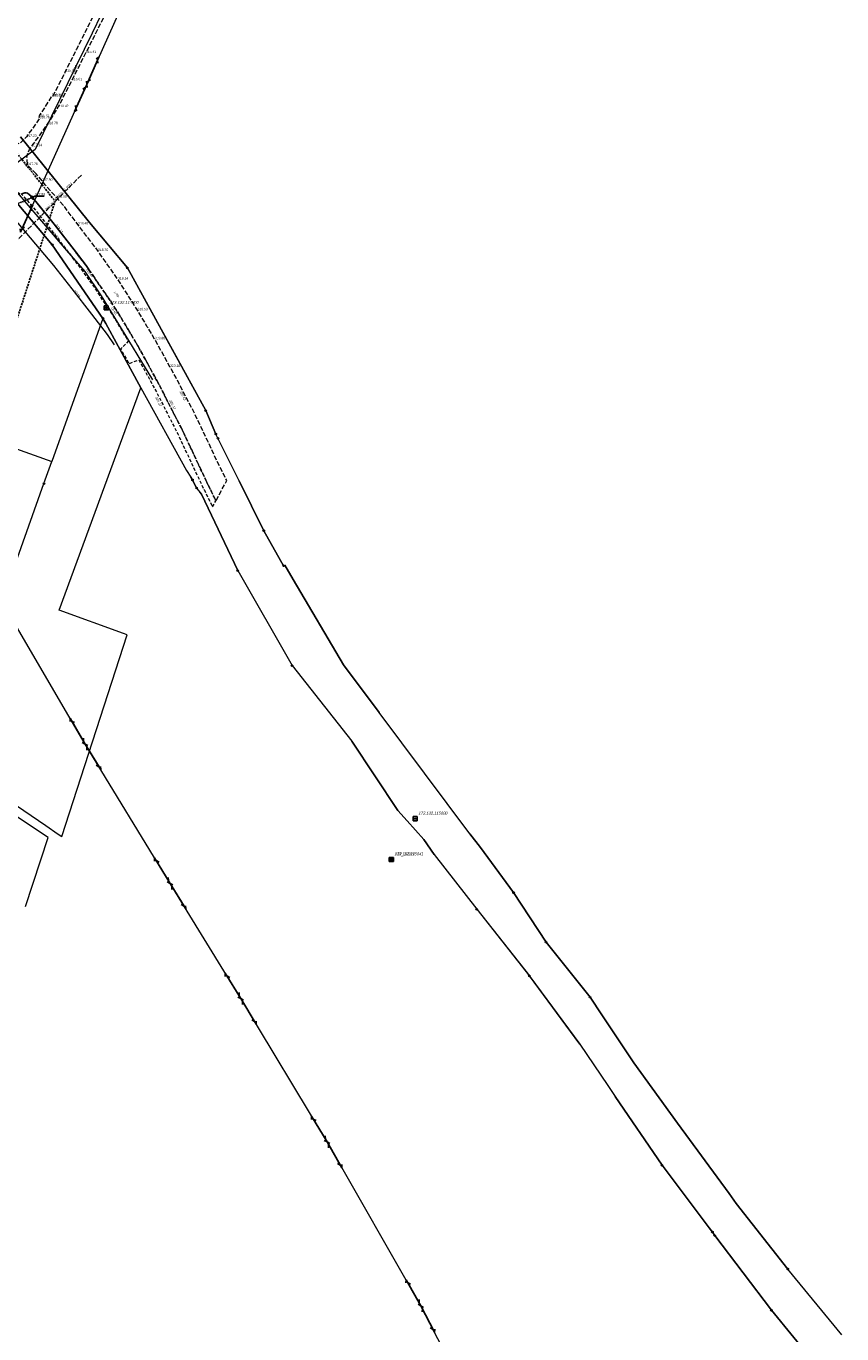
# Model space of a CAD drawing. Header units: metres. Extents: x 7423100 to 7429434, y 5527887 to 5533362.
# Tile 40 of 43: x 7427388 to 7427640, y 5531505 to 5531908. Entities that reach past the tile are written whole.
import ezdxf
from ezdxf.enums import TextEntityAlignment as Align

# ---------------------------------------------------------------- set-up
doc = ezdxf.new("R2010")
doc.units = ezdxf.units.M
doc.header["$MEASUREMENT"] = 0
for name, pattern in [('1.0_0.5', [1.5, 1, -0.5]), ('1.5_0.5', [2, 1.5, -0.5]), ('2', [0.9, 0.6, -0.3]), ('219-500', [0]), ('sutp_500', [0])]:
    doc.linetypes.add(name, pattern=pattern)
doc.layers.get('0').update_dxf_attribs({"color": 2, "linetype": 'CONTINUOUS', "lineweight": 5})
for name, color, linetype in [('202-punkt graniczny', 7, 'CONTINUOUS'), ('203-punkt graniczny', 7, 'CONTINUOUS'), ('217-kontur klasyfikacyjny', 7, 'CONTINUOUS'), ('218-kontur użytku gruntowego', 7, 'CONTINUOUS'), ('219-działka ewidencyjna', 7, 'CONTINUOUS'), ('chodnik', 7, 'CONTINUOUS'), ('chodnik-Atr17', 7, 'CONTINUOUS'), ('jezdnia', 7, 'CONTINUOUS'), ('jezdnia-Atr17', 7, 'CONTINUOUS'), ('kratka ściekowa', 7, 'CONTINUOUS'), ('krawężnik', 7, 'CONTINUOUS'), ('pikieta sztuczna', 7, 'CONTINUOUS'), ('pikieta sztuczna-Atr2', 7, 'CONTINUOUS'), ('przewód gazowy', 7, 'CONTINUOUS'), ('przewód gazowy-Atr1', 7, 'CONTINUOUS'), ('przewód kanalizacyjny', 7, 'CONTINUOUS'), ('przewód kanalizacyjny-Atr1', 7, 'CONTINUOUS'), ('przewód telekomunikacyjny napowietrzny', 7, 'CONTINUOUS'), ('przewód wodociągowy - ob. projektowany', 7, 'CONTINUOUS'), ('przewód wodociągowy - ob. projektowany-Atr1', 7, 'CONTINUOUS'), ('rzedna', 7, 'CONTINUOUS'), ('rzedna-Atr2', 7, 'CONTINUOUS'), ('Szczegółowa osnowa geodezyjna pozioma', 7, 'CONTINUOUS'), ('Szczegółowa osnowa geodezyjna pozioma-Atr103', 7, 'CONTINUOUS'), ('Zakres', 7, 'CONTINUOUS')]:
    doc.layers.add(name, color=color, linetype=linetype)
doc.styles.get("Standard").update_dxf_attribs({"font": 'Working1250.shx', "width": 0.75})

# ---------------------------------------------------------------- blocks, each defined once
blk = doc.blocks.new('203')
at = {"linetype": 'Continuous', "lineweight": 0}
h = blk.add_hatch(color=0, dxfattribs=at)
edge = h.paths.add_edge_path()
edge.add_arc((0, 0), 0.045, 0, 360)
blk = doc.blocks.new('202')
at = {"color": 0, "linetype": 'Continuous', "lineweight": 0}
blk.add_circle((0, 0), 0.25, dxfattribs=at)
blk = doc.blocks.new('US05')
at = {"color": 0, "linetype": 'Continuous', "lineweight": 13}
for p, q in [((-0.525, -0.25), (-0.525, 0.25)), ((-0.525, 0.25), (-0.175, 0.25)), ((-0.175, -0.25), (-0.175, 0.25)), ((-0.175, 0.25), (0.175, 0.25)), ((0.175, -0.25), (0.175, 0.25)), ((0.175, 0.25), (0.525, 0.25)), ((0.525, -0.25), (0.525, 0.25)), ((-0.525, -0.25), (-0.175, -0.25)), ((-0.175, -0.25), (0.175, -0.25)), ((0.175, -0.25), (0.525, -0.25))]:
    blk.add_line(p, q, dxfattribs=at)
blk = doc.blocks.new('PW01')
at = {"linetype": 'Continuous', "lineweight": 13}
h = blk.add_hatch(color=0, dxfattribs=at)
edge = h.paths.add_edge_path()
edge.add_arc((0, 0), 0.045, 0, 360)
blk = doc.blocks.new('SUTP')
at = {"color": 0, "linetype": 'Continuous'}
for p, q in [((0, 0), (0.866, 0.5)), ((0, 0), (9.232, 0)), ((1.866, -0.5), (1, 0)), ((7.366, -0.5), (8.232, 0)), ((9.232, 0), (8.366, 0.5))]:
    blk.add_line(p, q, dxfattribs=at)
blk = doc.blocks.new('OSSP')
at = {"color": 0}
for p, q in [((-0.626, 0.625), (-0.626, -0.625)), ((-0.626, 0.625), (-0.626, -0.625)), ((0.624, 0.625), (-0.626, 0.625)), ((0.624, 0.625), (-0.626, 0.625)), ((0.3, 0), (-0.3, 0)), ((0.3, 0), (-0.3, 0)), ((0, -0.3), (0, 0.3)), ((0, -0.3), (0, 0.3)), ((0.624, -0.625), (0.624, 0.625)), ((0.624, -0.625), (0.624, 0.625)), ((-0.626, -0.625), (0.624, -0.625)), ((-0.626, -0.625), (0.624, -0.625))]:
    blk.add_line(p, q, dxfattribs=at)

msp = doc.modelspace()

# ---------------------------------------------------------------- linework, layer by layer
at = {"layer": '217-kontur klasyfikacyjny', "color": 92, "linetype": 'Continuous', "lineweight": 18, "flags": 128}
for points in [[(7427396.16, 5531840.76), (7427385.31, 5531853.66)], [(7427411.8, 5531818.06), (7427396.16, 5531840.76)], [(7427412.67, 5531816.51), (7427411.8, 5531818.06)], [(7427420.3, 5531802.44), (7427412.67, 5531816.51)], [(7427423.5, 5531796.57), (7427420.3, 5531802.44)], [(7427398.28, 5531728), (7427423.5, 5531796.57)], [(7427418.16, 5531720.8), (7427398.28, 5531728)], [(7427399.12, 5531658.12), (7427419.29, 5531720.39)], [(7427419.29, 5531720.39), (7427418.16, 5531720.8)], [(7427394.88, 5531657.88), (7427363.63, 5531678.56)], [(7427377.9, 5531672.57), (7427394.12, 5531661.53)], [(7427394.12, 5531661.53), (7427398.01, 5531658.88)], [(7427387.89, 5531636.55), (7427394.88, 5531657.88)], [(7427398.01, 5531658.88), (7427399.12, 5531658.12)]]:
    msp.add_lwpolyline(points, dxfattribs=at)
at = {"layer": '218-kontur użytku gruntowego', "color": 3, "linetype": 'Continuous', "lineweight": 18, "flags": 128}
for points in [[(7427390.66, 5531868.73), (7427386.35, 5531874.05)], [(7427407.67, 5531847.68), (7427390.66, 5531868.73)], [(7427385.31, 5531853.66), (7427396.16, 5531840.76)], [(7427396.16, 5531840.76), (7427385.31, 5531853.66)], [(7427419.34, 5531833.62), (7427407.67, 5531847.68)], [(7427396.16, 5531840.76), (7427411.8, 5531818.06)], [(7427411.8, 5531818.06), (7427396.16, 5531840.76)], [(7427431.58, 5531811.33), (7427419.34, 5531833.62)], [(7427411.8, 5531818.06), (7427412.67, 5531816.51)], [(7427412.67, 5531816.51), (7427411.8, 5531818.06)], [(7427412.67, 5531816.51), (7427420.3, 5531802.44)], [(7427420.3, 5531802.44), (7427412.67, 5531816.51)], [(7427443.52, 5531789.59), (7427431.58, 5531811.33)], [(7427420.3, 5531802.44), (7427423.5, 5531796.57)], [(7427423.5, 5531796.57), (7427420.3, 5531802.44)], [(7427398.28, 5531728), (7427423.5, 5531796.57)], [(7427423.5, 5531796.57), (7427437.61, 5531771.1)], [(7427446.63, 5531782.36), (7427443.52, 5531789.59)], [(7427447.28, 5531781.05), (7427446.63, 5531782.36)], [(7427453.81, 5531767.89), (7427447.28, 5531781.05)], [(7427437.61, 5531771.1), (7427438.87, 5531769.09)], [(7427438.87, 5531769.09), (7427439.43, 5531768.21)], [(7427439.43, 5531768.21), (7427440.7, 5531765.69)], [(7427461.43, 5531752.53), (7427453.81, 5531767.89)], [(7427440.7, 5531765.69), (7427441.73, 5531764.44)], [(7427441.73, 5531764.44), (7427442.23, 5531763.84)], [(7427442.23, 5531763.84), (7427453.38, 5531740.22)], [(7427467.55, 5531741.7), (7427461.43, 5531752.53)], [(7427467.71, 5531741.43), (7427467.55, 5531741.7)], [(7427467.93, 5531741.85), (7427467.71, 5531741.43)], [(7427470.49, 5531737.51), (7427467.93, 5531741.85)], [(7427453.38, 5531740.22), (7427470.16, 5531710.87)], [(7427485.99, 5531711.14), (7427470.49, 5531737.51)], [(7427418.16, 5531720.8), (7427398.28, 5531728)], [(7427399.12, 5531658.12), (7427419.29, 5531720.39)], [(7427419.29, 5531720.39), (7427418.16, 5531720.8)], [(7427470.16, 5531710.87), (7427488.64, 5531687.53)], [(7427497.01, 5531696.39), (7427485.99, 5531711.14)], [(7427525.05, 5531659), (7427497.01, 5531696.39)], [(7427488.64, 5531687.53), (7427502.79, 5531666.21)], [(7427394.88, 5531657.88), (7427363.63, 5531678.56)], [(7427377.9, 5531672.57), (7427394.12, 5531661.53)], [(7427502.79, 5531666.21), (7427505.7, 5531663.02)], [(7427394.12, 5531661.53), (7427398.01, 5531658.88)], [(7427505.7, 5531663.02), (7427510.8, 5531657.2)], [(7427387.89, 5531636.55), (7427394.88, 5531657.88)], [(7427398.01, 5531658.88), (7427399.12, 5531658.12)], [(7427510.8, 5531657.2), (7427514.02, 5531652.59)], [(7427528.26, 5531654.73), (7427525.05, 5531659)], [(7427538.51, 5531640.84), (7427528.26, 5531654.73)], [(7427514.02, 5531652.59), (7427527.15, 5531635.68)], [(7427548.54, 5531625.55), (7427538.51, 5531640.84)], [(7427527.15, 5531635.68), (7427543.55, 5531614.92)], [(7427562.12, 5531608.55), (7427548.54, 5531625.55)], [(7427543.55, 5531614.92), (7427558.94, 5531594.02)], [(7427565.71, 5531603.15), (7427562.12, 5531608.55)], [(7427575.6, 5531588.31), (7427565.71, 5531603.15)], [(7427558.94, 5531594.02), (7427567.6, 5531581.29)], [(7427589.15, 5531569.7), (7427575.6, 5531588.31)], [(7427567.6, 5531581.29), (7427569.88, 5531577.94)], [(7427569.88, 5531577.94), (7427584.33, 5531556.67)], [(7427605.01, 5531547.93), (7427589.15, 5531569.7)], [(7427584.33, 5531556.67), (7427597.58, 5531539.1)], [(7427607.25, 5531544.91), (7427605.01, 5531547.93)], [(7427623.16, 5531524.65), (7427607.25, 5531544.91)], [(7427597.58, 5531539.1), (7427599.89, 5531536.04)], [(7427599.89, 5531536.04), (7427600.58, 5531534.99)], [(7427600.58, 5531534.99), (7427618.1, 5531511.92)], [(7427639.83, 5531504.35), (7427623.16, 5531524.65)], [(7427618.1, 5531511.92), (7427631.88, 5531495.04)]]:
    msp.add_lwpolyline(points, dxfattribs=at)
at = {"layer": '219-działka ewidencyjna', "color": 7, "linetype": '219-500', "lineweight": 18, "flags": 128}
for points in [[(7427386.35, 5531874.05), (7427390.66, 5531868.73)], [(7427390.66, 5531868.73), (7427407.67, 5531847.68)], [(7427385.31, 5531853.66), (7427396.16, 5531840.76)], [(7427407.67, 5531847.68), (7427419.34, 5531833.62)], [(7427396.16, 5531840.76), (7427411.8, 5531818.06)], [(7427419.34, 5531833.62), (7427443.52, 5531789.59)], [(7427411.8, 5531818.06), (7427396.02, 5531773.91)], [(7427412.67, 5531816.51), (7427411.8, 5531818.06)], [(7427412.67, 5531816.51), (7427420.3, 5531802.44)], [(7427420.3, 5531802.44), (7427423.5, 5531796.57)], [(7427423.5, 5531796.57), (7427437.61, 5531771.1)], [(7427357.45, 5531787.7), (7427396.02, 5531773.91)], [(7427443.52, 5531789.59), (7427446.63, 5531782.36)], [(7427447.28, 5531781.05), (7427446.63, 5531782.36)], [(7427453.81, 5531767.89), (7427447.28, 5531781.05)], [(7427393.58, 5531767.07), (7427396.02, 5531773.91)], [(7427437.61, 5531771.1), (7427438.87, 5531769.09)], [(7427375.44, 5531716.25), (7427393.58, 5531767.07)], [(7427439.43, 5531768.21), (7427438.87, 5531769.09)], [(7427440.7, 5531765.69), (7427439.43, 5531768.21)], [(7427453.81, 5531767.89), (7427461.43, 5531752.53)], [(7427440.7, 5531765.69), (7427441.73, 5531764.44)], [(7427442.23, 5531763.84), (7427441.73, 5531764.44)], [(7427453.38, 5531740.22), (7427442.23, 5531763.84)], [(7427461.43, 5531752.53), (7427467.55, 5531741.7)], [(7427467.55, 5531741.7), (7427467.71, 5531741.43)], [(7427467.93, 5531741.85), (7427467.71, 5531741.43)], [(7427467.93, 5531741.85), (7427470.49, 5531737.51)], [(7427453.38, 5531740.22), (7427470.16, 5531710.87)], [(7427470.49, 5531737.51), (7427485.99, 5531711.14)], [(7427470.16, 5531710.87), (7427488.64, 5531687.53)], [(7427485.99, 5531711.14), (7427497.01, 5531696.39)], [(7427525.05, 5531659), (7427497.01, 5531696.39)], [(7427502.79, 5531666.21), (7427488.64, 5531687.53)], [(7427505.7, 5531663.02), (7427502.79, 5531666.21)], [(7427510.8, 5531657.2), (7427505.7, 5531663.02)], [(7427514.02, 5531652.59), (7427510.8, 5531657.2)], [(7427525.05, 5531659), (7427528.26, 5531654.73)], [(7427528.26, 5531654.73), (7427538.51, 5531640.84)], [(7427514.02, 5531652.59), (7427527.15, 5531635.68)], [(7427538.51, 5531640.84), (7427548.54, 5531625.55)], [(7427527.15, 5531635.68), (7427543.39, 5531615.1)], [(7427548.54, 5531625.55), (7427562.12, 5531608.55)], [(7427558.94, 5531594.02), (7427543.39, 5531615.1)], [(7427562.12, 5531608.55), (7427565.71, 5531603.15)], [(7427565.71, 5531603.15), (7427575.6, 5531588.31)], [(7427558.94, 5531594.02), (7427567.6, 5531581.29)], [(7427575.6, 5531588.31), (7427589.15, 5531569.7)], [(7427567.6, 5531581.29), (7427569.88, 5531577.94)], [(7427584.33, 5531556.67), (7427569.88, 5531577.94)], [(7427589.15, 5531569.7), (7427605.01, 5531547.93)], [(7427599.89, 5531536.04), (7427584.33, 5531556.67)], [(7427605.01, 5531547.93), (7427607.25, 5531544.91)], [(7427607.25, 5531544.91), (7427623.16, 5531524.65)], [(7427600.58, 5531534.99), (7427599.89, 5531536.04)], [(7427618.1, 5531511.92), (7427600.58, 5531534.99)], [(7427639.83, 5531504.35), (7427623.16, 5531524.65)], [(7427631.88, 5531495.04), (7427618.1, 5531511.92)]]:
    msp.add_lwpolyline(points, dxfattribs=at)
at = {"layer": 'chodnik', "color": 7, "linetype": '1.0_0.5', "lineweight": 18, "flags": 128}
msp.add_lwpolyline([(7427412.34, 5531822.63), (7427412.56, 5531822.42), (7427414.68, 5531819.14), (7427417.21, 5531815.02), (7427419.62, 5531811.01), (7427417.24, 5531808.55), (7427419.84, 5531804.1), (7427422.88, 5531805.28), (7427425.7, 5531800.06), (7427425.71, 5531800.13), (7427426.2, 5531799.17), (7427427.31, 5531797.09), (7427428.63, 5531794.69), (7427434.85, 5531782.46), (7427440.45, 5531770.51), (7427443.08, 5531765.02), (7427445.65, 5531759.87), (7427446.66, 5531761.74), (7427444.28, 5531766.57), (7427441.27, 5531772.92), (7427436.56, 5531783.03), (7427431.94, 5531792.03), (7427429.22, 5531797.4), (7427425.87, 5531803.59), (7427423.88, 5531807.19), (7427421.94, 5531810.64), (7427418.85, 5531815.82), (7427416.21, 5531820.12), (7427414.03, 5531823.52), (7427411, 5531827.89), (7427410.03, 5531829.37), (7427407.75, 5531832.65), (7427407, 5531833.72), (7427406.58, 5531834.32), (7427402.92, 5531839.18), (7427396.77, 5531847.09), (7427395.49, 5531848.72), (7427391.06, 5531854.12), (7427389.7, 5531855.66), (7427388.99, 5531856.32), (7427388.53, 5531856.66), (7427388.02, 5531856.83), (7427387.65, 5531856.79), (7427387.03, 5531856.57), (7427386.65, 5531856.39), (7427389.38, 5531853.32), (7427394.01, 5531847.61), (7427401.32, 5531838.18), (7427405.1, 5531833.19), (7427409.5, 5531827.05)], close=True, dxfattribs=at)
at = {"layer": 'jezdnia', "color": 7, "linetype": '1.5_0.5', "lineweight": 18, "flags": 128}
msp.add_lwpolyline([(7427391.16, 5531862.62), (7427388.54, 5531865.38), (7427388.33, 5531867.89), (7427388.64, 5531869.13), (7427389.09, 5531870.16), (7427389.84, 5531871.18), (7427394.72, 5531877.99), (7427398.01, 5531883.25), (7427402.22, 5531891.54), (7427406.53, 5531899.96), (7427412.27, 5531911.43), (7427418, 5531922.99), (7427424.88, 5531937.76), (7427427.24, 5531942.93), (7427430.61, 5531949.26), (7427432.92, 5531953.53), (7427436.82, 5531960.04), (7427439.82, 5531964.76), (7427444.62, 5531972.05), (7427447.15, 5531975.28), (7427449.71, 5531977.98), (7427451.62, 5531979.68), (7427454.02, 5531981.2), (7427455.28, 5531981.51), (7427459.02, 5531981.41), (7427464.8, 5531980.88), (7427465.34, 5531983.89), (7427455.25, 5531984.8), (7427454.65, 5531985.3), (7427454.5, 5531987.08), (7427451.2, 5531988.6), (7427449.01, 5531982.88), (7427447.44, 5531980.53), (7427443.52, 5531975.9), (7427440.98, 5531972.32), (7427437.77, 5531967.14), (7427434.44, 5531961.91), (7427431.61, 5531957.18), (7427427.21, 5531949.47), (7427426.05, 5531949.29), (7427422.44, 5531942.4), (7427422.69, 5531941.57), (7427422.57, 5531940.09), (7427415.89, 5531925.64), (7427409.51, 5531912.78), (7427403.6, 5531901.08), (7427400.18, 5531894.21), (7427396.27, 5531886.57), (7427395.98, 5531886.64), (7427391.98, 5531880.31), (7427392.24, 5531879.8), (7427388.18, 5531874.07), (7427386.25, 5531872.15), (7427384.53, 5531871.51), (7427382.85, 5531871.76), (7427371.69, 5531885.46), (7427364.97, 5531893.89), (7427362.06, 5531888), (7427359.73, 5531887.23), (7427363.48, 5531882.13), (7427364.2, 5531879.2), (7427372.01, 5531869.66), (7427370.77, 5531868.51), (7427370.56, 5531866.56), (7427368.8, 5531865.44), (7427369.76, 5531864.52), (7427373.57, 5531860.79), (7427377.86, 5531856.68), (7427379.75, 5531859.89), (7427386.65, 5531856.39), (7427387.03, 5531856.57), (7427387.65, 5531856.79), (7427388.02, 5531856.83), (7427388.53, 5531856.66), (7427388.99, 5531856.32), (7427389.7, 5531855.66), (7427391.06, 5531854.12), (7427395.49, 5531848.72), (7427396.77, 5531847.09), (7427402.92, 5531839.18), (7427406.58, 5531834.32), (7427407, 5531833.72), (7427407.75, 5531832.65), (7427410.03, 5531829.37), (7427411, 5531827.89), (7427414.03, 5531823.52), (7427416.21, 5531820.12), (7427418.85, 5531815.82), (7427421.94, 5531810.64), (7427423.88, 5531807.19), (7427425.87, 5531803.59), (7427429.22, 5531797.4), (7427431.94, 5531792.03), (7427436.56, 5531783.03), (7427441.27, 5531772.92), (7427444.28, 5531766.57), (7427446.66, 5531761.74), (7427450.02, 5531767.98), (7427447.07, 5531773.85), (7427444.05, 5531780.33), (7427439.52, 5531789.87), (7427438.2, 5531792.22), (7427436.32, 5531795.94), (7427434.25, 5531799.95), (7427432.48, 5531803.07), (7427427.8, 5531811.6), (7427425.48, 5531815.48), (7427422.47, 5531820.55), (7427416.43, 5531830.03), (7427410.28, 5531838.82), (7427404.04, 5531847.03), (7427399.72, 5531852.75), (7427397.46, 5531855.32), (7427394.1, 5531859.15), (7427393.06, 5531860.52)], close=True, dxfattribs=at)
at = {"layer": 'krawężnik', "color": 7, "linetype": 'Continuous', "lineweight": 25, "flags": 128}
msp.add_lwpolyline([(7427386.65, 5531856.39), (7427387.03, 5531856.57), (7427387.65, 5531856.79), (7427388.02, 5531856.83), (7427388.53, 5531856.66), (7427388.99, 5531856.32), (7427389.7, 5531855.66), (7427391.06, 5531854.12), (7427395.49, 5531848.72), (7427396.77, 5531847.09), (7427402.92, 5531839.18), (7427406.58, 5531834.32), (7427407, 5531833.72), (7427407.75, 5531832.65)], dxfattribs=at)
at = {"layer": 'przewód gazowy', "color": 52, "linetype": 'Continuous', "lineweight": 18, "flags": 128}
msp.add_lwpolyline([(7427364.94, 5531811.34), (7427368.18, 5531818.11), (7427373.93, 5531831.9), (7427375.38, 5531836.18), (7427381.84, 5531851.86), (7427389.28, 5531842.92), (7427396.48, 5531834.37), (7427402.22, 5531827.18), (7427408.26, 5531819.35), (7427413.1, 5531813.1), (7427415.25, 5531809.9)], dxfattribs=at)
at = {"layer": 'przewód kanalizacyjny', "color": 34, "linetype": 'Continuous', "lineweight": 18, "flags": 128}
for points in [[(7427422.32, 5531935.02), (7427408.51, 5531906.06), (7427390.86, 5531870.17), (7427374.9, 5531858.44), (7427367.24, 5531865.39), (7427355.71, 5531875.84)], [(7427427.15, 5531799.09), (7427416.38, 5531816.79), (7427411.33, 5531825.03), (7427406.33, 5531832.55), (7427400.62, 5531839), (7427388.84, 5531852.9), (7427385.01, 5531857.42), (7427381.23, 5531862.01), (7427377.19, 5531865.99), (7427371.25, 5531872.16), (7427367.51, 5531876.32), (7427362.38, 5531882.01), (7427360.01, 5531884.2), (7427357.43, 5531889.22), (7427351.64, 5531898.3), (7427346.71, 5531906.23), (7427339.99, 5531918.25)], [(7427385.25, 5531853.39), (7427389.97, 5531855.34)]]:
    msp.add_lwpolyline(points, dxfattribs=at)
at = {"layer": 'przewód telekomunikacyjny napowietrzny', "color": 30, "linetype": 'sutp_500', "lineweight": 18, "flags": 128}
for points in [[(7427406.77, 5531890.28), (7427427.39, 5531936.35)], [(7427386.33, 5531844.71), (7427406.77, 5531890.28)], [(7427406.28, 5531686.66), (7427380.75, 5531730.39)], [(7427432.51, 5531643.66), (7427406.28, 5531686.66)], [(7427454.33, 5531608.1), (7427432.51, 5531643.66)], [(7427480.94, 5531563.88), (7427454.33, 5531608.1)], [(7427509.91, 5531513.33), (7427480.94, 5531563.88)], [(7427530.96, 5531472.3), (7427509.91, 5531513.33)]]:
    msp.add_lwpolyline(points, dxfattribs=at)
at = {"layer": 'przewód wodociągowy - ob. projektowany', "color": 5, "linetype": '1.5_0.5', "lineweight": 18, "flags": 128}
msp.add_lwpolyline([(7427405.13, 5531862.3), (7427381.63, 5531838.45), (7427370.16, 5531808.07), (7427356.59, 5531774.11), (7427358.89, 5531765), (7427351.72, 5531761.4), (7427346.98, 5531743.93), (7427345.76, 5531731.58), (7427342.2, 5531726.3), (7427323.16, 5531670.11), (7427316.27, 5531649.19), (7427295.95, 5531651.19), (7427292.69, 5531652.2), (7427284.03, 5531656.48), (7427272.35, 5531666.12), (7427264.3, 5531672.86), (7427265.94, 5531676.8), (7427262.46, 5531679.38), (7427258.15, 5531681.51), (7427251.83, 5531683.51), (7427241.41, 5531682.76), (7427233.52, 5531678.48), (7427228.53, 5531674.32), (7427217.34, 5531665.48), (7427210.27, 5531659.12), (7427203.9, 5531661.89)], dxfattribs=at)
at = {"layer": 'rzedna-Atr2', "color": 7, "flags": 128}
msp.add_lwpolyline([(7427389.97, 5531855.34), (7427390.8, 5531855.76), (7427393.65, 5531855.76)], dxfattribs=at)
at = {"layer": 'Zakres', "color": 5, "linetype": '2', "lineweight": 25, "flags": 128}
msp.add_lwpolyline([(7426959.38, 5531401.23), (7426948.65, 5531362.84), (7427076.43, 5531312.57), (7427157, 5531483.53), (7427190.02, 5531545.05), (7427239.38, 5531662.97), (7427324.36, 5531629.44), (7427397.03, 5531854.21), (7427374.95, 5531881.96), (7427338.01, 5531781.64), (7427302.42, 5531678.62), (7427257.54, 5531705.99), (7427227.1, 5531692.99), (7427201.24, 5531668.44), (7427178.8, 5531606.23), (7427058.44, 5531363.55)], close=True, dxfattribs=at)

# ---------------------------------------------------------------- block references
at = {"layer": '202-punkt graniczny', "color": 7, "linetype": 'Continuous', "lineweight": 18}
for p in [(7427396.16, 5531840.76), (7427419.34, 5531833.62), (7427411.8, 5531818.06), (7427443.52, 5531789.59), (7427446.63, 5531782.36), (7427447.28, 5531781.05), (7427393.58, 5531767.07), (7427439.43, 5531768.21), (7427440.7, 5531765.69), (7427461.43, 5531752.53), (7427467.55, 5531741.7), (7427453.38, 5531740.22), (7427470.16, 5531710.87), (7427538.51, 5531640.84), (7427527.15, 5531635.68), (7427548.54, 5531625.55), (7427543.39, 5531615.1), (7427562.12, 5531608.55), (7427584.33, 5531556.67), (7427599.89, 5531536.04), (7427600.58, 5531534.99), (7427623.16, 5531524.65), (7427618.1, 5531511.92)]:
    msp.add_blockref('202', p, dxfattribs=at)
at = {"layer": '203-punkt graniczny', "color": 7, "linetype": 'Continuous', "lineweight": 18}
for p in [(7427390.66, 5531868.73), (7427407.67, 5531847.68), (7427412.67, 5531816.51), (7427420.3, 5531802.44), (7427423.5, 5531796.57), (7427396.02, 5531773.91), (7427437.61, 5531771.1), (7427438.87, 5531769.09), (7427453.81, 5531767.89), (7427441.73, 5531764.44), (7427442.23, 5531763.84), (7427467.93, 5531741.85), (7427467.71, 5531741.43), (7427470.49, 5531737.51), (7427485.99, 5531711.14), (7427497.01, 5531696.39), (7427488.64, 5531687.53), (7427502.79, 5531666.21), (7427505.7, 5531663.02), (7427510.8, 5531657.2), (7427525.05, 5531659), (7427528.26, 5531654.73), (7427514.02, 5531652.59), (7427565.71, 5531603.15), (7427558.94, 5531594.02), (7427575.6, 5531588.31), (7427567.6, 5531581.29), (7427569.88, 5531577.94), (7427589.15, 5531569.7), (7427605.01, 5531547.93), (7427607.25, 5531544.91)]:
    msp.add_blockref('203', p, dxfattribs=at)
at = {"layer": 'kratka ściekowa', "color": 34, "linetype": 'Continuous', "lineweight": 18, "rotation": 311.276}
msp.add_blockref('US05', (7427389.97, 5531855.34), dxfattribs=at)
at = {"layer": 'pikieta sztuczna', "color": 7, "linetype": 'Continuous', "lineweight": 13}
for p in [(7427406.53, 5531899.96), (7427400.18, 5531894.21), (7427402.22, 5531891.54), (7427395.98, 5531886.64), (7427396.27, 5531886.57), (7427398.01, 5531883.25), (7427391.98, 5531880.31), (7427392.24, 5531879.8), (7427394.72, 5531877.99), (7427388.18, 5531874.07), (7427389.84, 5531871.18), (7427388.54, 5531865.38), (7427393.06, 5531860.52), (7427397.46, 5531855.32), (7427396.77, 5531847.09), (7427404.04, 5531847.03), (7427410.28, 5531838.82), (7427407, 5531833.72), (7427416.43, 5531830.03), (7427422.47, 5531820.55), (7427427.8, 5531811.6), (7427432.48, 5531803.07), (7427428.63, 5531794.69), (7427436.32, 5531795.94), (7427431.94, 5531792.03)]:
    msp.add_blockref('PW01', p, dxfattribs=at)
at = {"layer": 'przewód telekomunikacyjny napowietrzny', "color": 30, "linetype": 'Continuous', "lineweight": 18}
for p, rotation in [((7427406.77, 5531890.28), 65.888), ((7427406.77, 5531890.28), 245.842), ((7427386.33, 5531844.71), 65.842), ((7427406.28, 5531686.66), 120.277), ((7427406.28, 5531686.66), 301.383), ((7427432.51, 5531643.66), 121.383), ((7427432.51, 5531643.66), 301.534), ((7427454.33, 5531608.1), 121.534), ((7427454.33, 5531608.1), 301.038), ((7427480.94, 5531563.88), 121.038), ((7427480.94, 5531563.88), 299.817), ((7427509.91, 5531513.33), 119.817), ((7427509.91, 5531513.33), 297.16)]:
    msp.add_blockref('SUTP', p, dxfattribs=dict(at, rotation=rotation))
at = {"layer": 'rzedna', "color": 34, "linetype": 'Continuous', "lineweight": 18}
msp.add_blockref('PW01', (7427389.97, 5531855.34), dxfattribs=at)
at = {"layer": 'Szczegółowa osnowa geodezyjna pozioma', "color": 7, "linetype": 'Continuous', "lineweight": 18}
for p in [(7427412.79, 5531821.28), (7427508.11, 5531663.64), (7427500.71, 5531651.07), (7427500.81, 5531651.01)]:
    msp.add_blockref('OSSP', p, dxfattribs=at)

# ---------------------------------------------------------------- texts
at = {"layer": 'chodnik-Atr17', "color": 7, "width": 0.9}
msp.add_text('ch.kb.', height=0.75, rotation=302.876, dxfattribs=at).set_placement((7427414.28, 5531821.22))
at = {"layer": 'jezdnia-Atr17', "color": 7, "width": 0.9}
msp.add_text('j.mb.', height=0.75, rotation=304.736, dxfattribs=at).set_placement((7427415.24, 5531826.09))
at = {"layer": 'pikieta sztuczna-Atr2', "color": 7, "width": 0.9}
for s, p in [('315.41', (7427406.53, 5531899.96)), ('315.93', (7427400.18, 5531894.21)), ('316.01', (7427402.22, 5531891.54)), ('316.39', (7427395.98, 5531886.64)), ('316.38', (7427396.27, 5531886.57)), ('316.42', (7427398.01, 5531883.25)), ('316.72', (7427391.98, 5531880.31)), ('316.76', (7427392.24, 5531879.8)), ('316.78', (7427394.72, 5531877.99)), ('317.23', (7427388.18, 5531874.07)), ('317.34', (7427389.84, 5531871.18)), ('317.76', (7427388.54, 5531865.38)), ('317.90', (7427393.06, 5531860.52)), ('318.08', (7427397.46, 5531855.32)), ('318.40', (7427404.04, 5531847.03)), ('318.76', (7427410.28, 5531838.82)), ('319.14', (7427416.43, 5531830.03)), ('319.53', (7427422.47, 5531820.55)), ('319.86', (7427427.8, 5531811.6)), ('320.18', (7427432.48, 5531803.07))]:
    msp.add_text(s, height=0.75, dxfattribs=at).set_placement(p)
for s, rotation, p in [('317.76', 312.078, (7427388.02, 5531866.1)), ('318.67', 305.028, (7427407.09, 5531833.59)), ('320.42', 297.797, (7427436.07, 5531795.79)), ('320.47', 296.957, (7427428.49, 5531793.93)), ('320.47', 296.863, (7427432.88, 5531792.99))]:
    msp.add_text(s, height=0.75, rotation=rotation, dxfattribs=at).set_placement(p, align=Align.TOP_LEFT)
msp.add_text('318.14', height=0.75, rotation=307.865, dxfattribs=at).set_placement((7427397.04, 5531846.74))
at = {"layer": 'przewód gazowy-Atr1', "color": 40, "width": 0.9}
msp.add_text('gD40', height=0.75, rotation=-52.435, dxfattribs=at).set_placement((7427402.81, 5531826.41))
at = {"layer": 'przewód kanalizacyjny-Atr1', "color": 34, "width": 0.9}
for s, rotation, p in [('ks200', 63.813, (7427402.41, 5531893.66)), ('kd200', 22.447, (7427386.47, 5531853.89))]:
    msp.add_text(s, height=0.75, rotation=rotation, dxfattribs=at).set_placement(p, align=Align.MIDDLE_LEFT)
msp.add_text('kdD400', height=0.75, rotation=-49.788, dxfattribs=at).set_placement((7427395.76, 5531844.74))
at = {"layer": 'przewód wodociągowy - ob. projektowany-Atr1', "color": 5, "width": 0.9}
msp.add_text('proj. w GK.6630.24.2023', height=0.75, rotation=45.423, dxfattribs=at).set_placement((7427394.4, 5531851.41))
at = {"layer": 'rzedna-Atr2', "color": 34, "width": 0.9}
msp.add_text('317.88', height=0.75, dxfattribs=at).set_placement((7427390.8, 5531855.77), align=Align.BOTTOM_LEFT)
at = {"layer": 'Szczegółowa osnowa geodezyjna pozioma-Atr103', "color": 7, "oblique": 15, "width": 0.9}
for s, p in [('173.132.114900', (7427413.79, 5531822.28)), ('173.132.115000', (7427509.11, 5531664.64)), ('173.132.115041', (7427501.71, 5531652.07)), ('132_32321', (7427501.81, 5531652.01))]:
    msp.add_text(s, height=0.9, dxfattribs=at).set_placement(p, align=Align.BOTTOM_LEFT)

doc.saveas('drawing.dxf')
